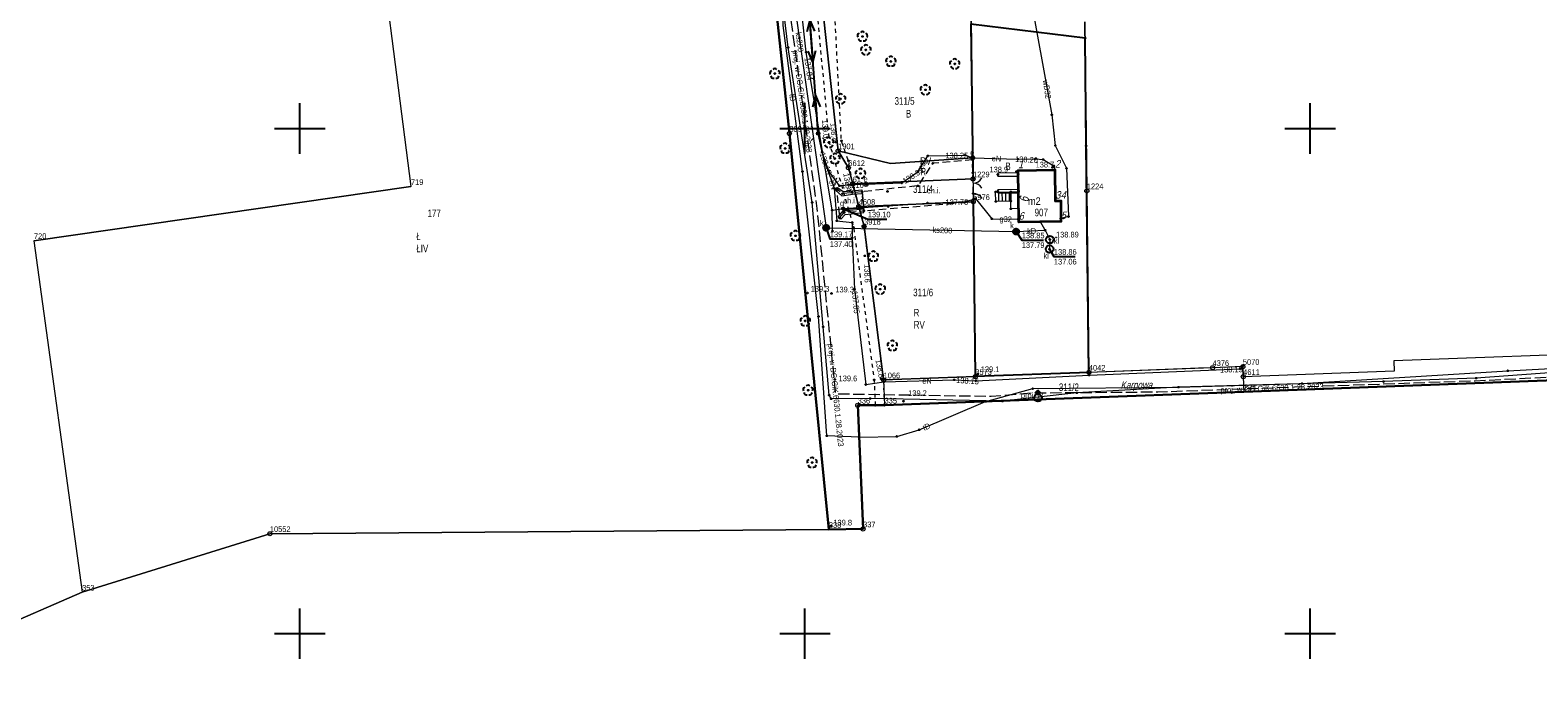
# Model space of a CAD drawing. Header units: metres. Extents: x 5548743 to 5556416, y 5707500 to 5714000.
# Tile 131 of 244: x 5553747 to 5554045, y 5710793 to 5710919. Entities that reach past the tile are written whole.
import ezdxf
from ezdxf.enums import TextEntityAlignment as Align

# ---------------------------------------------------------------- set-up
doc = ezdxf.new("R2010")
doc.units = ezdxf.units.M
for name, pattern in [('0.75_0.75', [1.5, 0.75, -0.75]), ('1.5_0.75', [2.25, 1.5, -0.75]), ('2.25_0.75', [3, 2.25, -0.75]), ('219-1000', [0]), ('otob_1000', [0]), ('otof_1000', [0]), ('suep_nn_1000', [0])]:
    doc.linetypes.add(name, pattern=pattern)
doc.layers.get('0').update_dxf_attribs({"color": 2, "lineweight": 5})
doc.styles.get("Standard").update_dxf_attribs({"font": 'Working1250', "width": 0.75})
doc.linetypes.add('902-1000', pattern='A,5,0,[1,ksztalty.shx,S=1,R=0,X=0,Y=0],5', length=10)
doc.linetypes.add('otdn_1000', pattern='A,7,0,[21,ksztalty.shx,S=0.7,R=0,X=0,Y=0]', length=7)

# ---------------------------------------------------------------- blocks, each defined once
blk = doc.blocks.new('PUNKTBUD')
at = {"color": 0}
blk.add_circle((0, 0), 0.09, dxfattribs=at)
blk = doc.blocks.new('203')
at = {"linetype": 'Continuous', "lineweight": 0}
h = blk.add_hatch(color=0, dxfattribs=at)
edge = h.paths.add_edge_path()
edge.add_arc((0, 0), 0.09, 0, 360)
blk = doc.blocks.new('202')
at = {"color": 0, "linetype": 'Continuous', "lineweight": 0}
blk.add_circle((0, 0), 0.4, dxfattribs=at)
blk = doc.blocks.new('US22')
at = {"color": 0, "linetype": 'Continuous', "lineweight": 0}
blk.add_circle((0, 0), 0.4, dxfattribs=at)
blk = doc.blocks.new('PW01')
at = {"linetype": 'Continuous', "lineweight": 13}
h = blk.add_hatch(color=0, dxfattribs=at)
edge = h.paths.add_edge_path()
edge.add_arc((0, 0), 0.18, 0, 360)
blk = doc.blocks.new('SUKM')
at = {"color": 0, "linetype": 'Continuous'}
blk.add_circle((0, 0), 0.75, dxfattribs=at)
blk = doc.blocks.new('SUEP1')
at = {"color": 0, "linetype": 'Continuous'}
for p, q in [((0, 0), (7.5, 0)), ((7.5, 0), (5.25, 0.75)), ((7.5, 0), (5.25, -0.75)), ((7.5, 0), (22.5, 0)), ((22.5, 0), (20.25, 0.75)), ((22.5, 0), (20.25, -0.75))]:
    blk.add_line(p, q, dxfattribs=at)
blk = doc.blocks.new('OP021')
at = {"linetype": 'Continuous', "lineweight": 13}
h = blk.add_hatch(color=0, dxfattribs=at)
edge = h.paths.add_edge_path()
edge.add_arc((0, 0), 0.1, 0, 360)
at = {"color": 0, "linetype": 'Continuous', "lineweight": -3}
for centre, start, end in [((-0.476, 0.154), 110.388, 213.756), ((0, 0.5), 38.316, 141.684), ((0.476, 0.154), 326.244, 69.612), ((-0.294, -0.404), 182.272, 285.64), ((0.294, -0.404), 254.36, 357.728), ((0.294, -0.404), 254.36, 357.728)]:
    blk.add_arc(centre, 0.5, start, end, dxfattribs=at)
blk = doc.blocks.new('OK02')
at = {"color": 0, "linetype": 'Continuous', "lineweight": 0}
for centre, start, end in [((-2, 0), 0, 60), ((2, 0), 120, 180)]:
    blk.add_arc(centre, 2, start, end, dxfattribs=at)
blk = doc.blocks.new('OK04')
at = {"color": 0, "linetype": 'Continuous', "lineweight": 0}
blk.add_arc((2, 0), 2, 120, 180, dxfattribs=at)
blk = doc.blocks.new('SM01')
at = {"color": 0, "linetype": 'Continuous', "lineweight": 13}
for p, q in [((-0.848, 0.848), (-1.414, 1.414)), ((0.849, 0.848), (1.414, 1.414)), ((-0.848, -0.849), (-1.414, -1.414)), ((0.849, -0.849), (1.414, -1.414))]:
    blk.add_line(p, q, dxfattribs=at)
blk.add_circle((0, 0), 0.35, dxfattribs=at)
blk = doc.blocks.new('US15')
at = {"color": 0, "linetype": 'Continuous', "lineweight": 13}
blk.add_circle((0, 0), 0.35, dxfattribs=at)
blk = doc.blocks.new('US25')
at = {"linetype": 'Continuous', "lineweight": 13}
h = blk.add_hatch(color=0, dxfattribs=at)
edge = h.paths.add_edge_path()
edge.add_arc((0, 0), 0.4, 0, 360)
blk = doc.blocks.new('PIKIETAW1891')
at = {"color": 0}
blk.add_circle((0, 0), 0.09, dxfattribs=at)
blk = doc.blocks.new('SUWH')
at = {"color": 0, "linetype": 'Continuous'}
for p in [(-0.531, 0.969), (0, 0.75), (0.531, 0.969)]:
    blk.add_line(p, (0, 1.5), dxfattribs=at)
blk.add_circle((0, 0), 0.75, dxfattribs=at)
blk = doc.blocks.new('RAMKA1000K')
at = {"color": 0}
for p, q in [((200, 395), (200, 405)), ((300, 395), (300, 405)), ((400, 395), (400, 405)), ((195, 400), (205, 400)), ((295, 400), (305, 400)), ((395, 400), (405, 400)), ((200, 295), (200, 305)), ((300, 295), (300, 305)), ((400, 295), (400, 305)), ((195, 300), (205, 300)), ((295, 300), (305, 300)), ((395, 300), (405, 300))]:
    blk.add_line(p, q, dxfattribs=at)

msp = doc.modelspace()

# ---------------------------------------------------------------- linework, layer by layer
at = {"layer": '216-obręb ewidencyjny', "color": 7, "linetype": 'CONTINUOUS', "lineweight": 25, "flags": 128}
for points in [[(5554071.31, 5710851.03), (5553986.88, 5710847.87), (5553915.76, 5710845.22), (5553910.44, 5710845.2), (5553911.5, 5710820.71), (5553904.73, 5710820.6), (5553896.92, 5710899.02), (5553892.31, 5710942.26), (5553903.3, 5710954.05), (5553906.26, 5710957.97), (5553912.79, 5710967.66), (5553894.7, 5710988.34), (5553891.72, 5710994.27), (5553882.09, 5711004.3), (5553743.73, 5711038.3), (5553612.37, 5711075.32), (5553601.68, 5711074.75), (5553558.31, 5711100.51), (5553551.94, 5711103.67), (5553470.54, 5711120.23)], [(5553470.54, 5711120.23), (5553551.94, 5711103.67), (5553558.31, 5711100.51), (5553601.68, 5711074.75), (5553612.37, 5711075.32), (5553743.73, 5711038.3), (5553882.09, 5711004.3), (5553891.72, 5710994.27), (5553894.7, 5710988.34), (5553912.79, 5710967.66), (5553906.26, 5710957.97), (5553903.3, 5710954.05), (5553892.31, 5710942.26), (5553896.92, 5710899.02), (5553904.73, 5710820.6), (5553911.5, 5710820.71), (5553910.44, 5710845.2), (5553915.76, 5710845.22), (5553986.88, 5710847.87), (5554071.31, 5710851.03)]]:
    msp.add_lwpolyline(points, dxfattribs=at)
at = {"layer": '217-kontur klasyfikacyjny', "color": 3, "linetype": 'CONTINUOUS', "lineweight": 18, "flags": 128}
for points in [[(5553813.86, 5710951.83), (5553822, 5710888.51)], [(5553896.92, 5710899.02), (5553893.15, 5710934.35)], [(5553904.73, 5710820.6), (5553896.92, 5710899.02)], [(5553916.92, 5710893.06), (5553906.57, 5710895.58)], [(5553906.57, 5710895.58), (5553908.59, 5710892.24)], [(5553933.22, 5710894.23), (5553916.92, 5710893.06)], [(5553933.27, 5710890.02), (5553933.22, 5710894.23)], [(5553908.59, 5710892.24), (5553909.45, 5710889.03)], [(5553822, 5710888.51), (5553747.36, 5710877.8)], [(5553909.45, 5710889.03), (5553933.27, 5710890.02)], [(5553933.32, 5710885.51), (5553910.64, 5710884.58)], [(5553910.64, 5710884.58), (5553911.71, 5710880.62)], [(5553933.71, 5710850.89), (5553933.32, 5710885.51)], [(5553911.71, 5710880.62), (5553915.57, 5710850.22)], [(5553747.36, 5710877.8), (5553756.9, 5710808.17)], [(5553915.57, 5710850.22), (5553933.71, 5710850.89)], [(5553756.9, 5710808.17), (5553794.07, 5710819.78)], [(5553794.07, 5710819.78), (5553904.73, 5710820.6)]]:
    msp.add_lwpolyline(points, dxfattribs=at)
at = {"layer": '218-kontur użytku gruntowego', "color": 3, "linetype": 'CONTINUOUS', "lineweight": 18, "flags": 128}
for points in [[(5553813.86, 5710951.83), (5553822, 5710888.51)], [(5553896.92, 5710899.02), (5553893.15, 5710934.35)], [(5553893.15, 5710934.35), (5553896.92, 5710899.02)], [(5553903.75, 5710921.67), (5553906.57, 5710895.58)], [(5553906.57, 5710895.58), (5553903.75, 5710921.67)], [(5553933.22, 5710894.23), (5553932.92, 5710921.52)], [(5553932.92, 5710921.52), (5553933.22, 5710894.23)], [(5553955.8, 5710887.66), (5553955.43, 5710921.16)], [(5553904.73, 5710820.6), (5553896.92, 5710899.02)], [(5553896.92, 5710899.02), (5553904.73, 5710820.6)], [(5553906.57, 5710895.58), (5553916.92, 5710893.06)], [(5553916.92, 5710893.06), (5553906.57, 5710895.58)], [(5553906.57, 5710895.58), (5553908.59, 5710892.24)], [(5553908.59, 5710892.24), (5553906.57, 5710895.58)], [(5553916.92, 5710893.06), (5553933.22, 5710894.23)], [(5553933.22, 5710894.23), (5553916.92, 5710893.06)], [(5553933.27, 5710890.02), (5553933.22, 5710894.23)], [(5553933.22, 5710894.23), (5553933.27, 5710890.02)], [(5553908.59, 5710892.24), (5553909.45, 5710889.03)], [(5553909.45, 5710889.03), (5553908.59, 5710892.24)], [(5553822, 5710888.51), (5553747.36, 5710877.8)], [(5553909.45, 5710889.03), (5553933.27, 5710890.02)], [(5553933.27, 5710890.02), (5553909.45, 5710889.03)], [(5553909.45, 5710889.03), (5553910.64, 5710884.58)], [(5553910.64, 5710884.58), (5553909.45, 5710889.03)], [(5553956.2, 5710851.73), (5553955.8, 5710887.66)], [(5553910.64, 5710884.58), (5553933.32, 5710885.51)], [(5553933.32, 5710885.51), (5553910.64, 5710884.58)], [(5553910.64, 5710884.58), (5553911.71, 5710880.62)], [(5553911.71, 5710880.62), (5553910.64, 5710884.58)], [(5553933.32, 5710885.51), (5553933.71, 5710850.89)], [(5553933.71, 5710850.89), (5553933.32, 5710885.51)], [(5553911.71, 5710880.62), (5553915.57, 5710850.22)], [(5553915.57, 5710850.22), (5553911.71, 5710880.62)], [(5553747.36, 5710877.8), (5553756.9, 5710808.17)], [(5554063.34, 5710855.74), (5554016.57, 5710853.99)], [(5553933.71, 5710850.89), (5553956.2, 5710851.73)], [(5553956.2, 5710851.73), (5553933.71, 5710850.89)], [(5553976.29, 5710852.48), (5553956.2, 5710851.73)], [(5553977.91, 5710852.54), (5553976.29, 5710852.48)], [(5553980.69, 5710852.65), (5553977.91, 5710852.54)], [(5553986.69, 5710852.87), (5553980.69, 5710852.65)], [(5553986.76, 5710850.87), (5553986.69, 5710852.87)], [(5554016.64, 5710851.99), (5553986.76, 5710850.87)], [(5554016.57, 5710853.99), (5554016.64, 5710851.99)], [(5553915.57, 5710850.22), (5553933.71, 5710850.89)], [(5553933.71, 5710850.89), (5553915.57, 5710850.22)], [(5553986.88, 5710847.87), (5554071.31, 5710851.03)], [(5554071.31, 5710851.03), (5553986.88, 5710847.87)], [(5553915.76, 5710845.22), (5553986.88, 5710847.87)], [(5553986.88, 5710847.87), (5553915.76, 5710845.22)], [(5553910.44, 5710845.2), (5553915.76, 5710845.22)], [(5553915.76, 5710845.22), (5553910.44, 5710845.2)], [(5553911.5, 5710820.71), (5553910.44, 5710845.2)], [(5553910.44, 5710845.2), (5553911.5, 5710820.71)], [(5553756.9, 5710808.17), (5553794.07, 5710819.78)], [(5553794.07, 5710819.78), (5553756.9, 5710808.17)], [(5553794.07, 5710819.78), (5553904.73, 5710820.6)], [(5553904.73, 5710820.6), (5553794.07, 5710819.78)], [(5553904.73, 5710820.6), (5553911.5, 5710820.71)], [(5553911.5, 5710820.71), (5553904.73, 5710820.6)], [(5553756.9, 5710808.17), (5553721.1, 5710792.62)]]:
    msp.add_lwpolyline(points, dxfattribs=at)
at = {"layer": '219-działka ewidencyjna', "color": 7, "linetype": '219-1000', "lineweight": 18, "flags": 128}
for points in [[(5553813.86, 5710951.83), (5553822, 5710888.51)], [(5553892.31, 5710942.26), (5553896.92, 5710899.02)], [(5553903.75, 5710921.67), (5553906.57, 5710895.58)], [(5553932.92, 5710921.52), (5553933.27, 5710890.02)], [(5553955.43, 5710921.16), (5553955.8, 5710887.66)], [(5553896.92, 5710899.02), (5553904.73, 5710820.6)], [(5553906.57, 5710895.58), (5553908.59, 5710892.24)], [(5553908.59, 5710892.24), (5553909.45, 5710889.03)], [(5553747.36, 5710877.8), (5553822, 5710888.51)], [(5553933.27, 5710890.02), (5553909.45, 5710889.03)], [(5553909.45, 5710889.03), (5553910.64, 5710884.58)], [(5553955.8, 5710887.66), (5553956.2, 5710851.73)], [(5553933.32, 5710885.51), (5553910.64, 5710884.58)], [(5553910.64, 5710884.58), (5553911.71, 5710880.62)], [(5553933.32, 5710885.51), (5553933.71, 5710850.89)], [(5553911.71, 5710880.62), (5553915.57, 5710850.22)], [(5553747.36, 5710877.8), (5553756.9, 5710808.17)], [(5553956.2, 5710851.73), (5553933.71, 5710850.89)], [(5553980.69, 5710852.65), (5553956.2, 5710851.73)], [(5553986.69, 5710852.87), (5553980.69, 5710852.65)], [(5553986.69, 5710852.87), (5553986.76, 5710850.87)], [(5553933.71, 5710850.89), (5553915.57, 5710850.22)], [(5553915.57, 5710850.22), (5553915.76, 5710845.22)], [(5553986.76, 5710850.87), (5553986.88, 5710847.87)], [(5554071.31, 5710851.03), (5553986.88, 5710847.87)], [(5553986.88, 5710847.87), (5553915.76, 5710845.22)], [(5553915.76, 5710845.22), (5553910.44, 5710845.2)], [(5553910.44, 5710845.2), (5553911.5, 5710820.71)], [(5553794.07, 5710819.78), (5553756.9, 5710808.17)], [(5553904.73, 5710820.6), (5553794.07, 5710819.78)], [(5553904.73, 5710820.6), (5553911.5, 5710820.71)], [(5553721.1, 5710792.62), (5553756.9, 5710808.17)]]:
    msp.add_lwpolyline(points, dxfattribs=at)
at = {"layer": '312-budynek ewidencyjny', "color": 7, "linetype": 'CONTINUOUS', "lineweight": 35, "flags": 128}
for points in [[(5553942.19, 5710891.7), (5553949.49, 5710891.81)], [(5553942.31, 5710881.5), (5553942.19, 5710891.7)], [(5553949.49, 5710891.81), (5553949.56, 5710885.66)], [(5553949.56, 5710885.66), (5553950.62, 5710885.67)], [(5553950.62, 5710885.67), (5553950.66, 5710881.62)], [(5553950.66, 5710881.62), (5553942.31, 5710881.5)]]:
    msp.add_lwpolyline(points, dxfattribs=at)
at = {"layer": '352-schody', "color": 7, "linetype": 'CONTINUOUS', "lineweight": 18, "flags": 128}
msp.add_lwpolyline([(5553940.74, 5710887.48), (5553940.76, 5710885.63), (5553937.76, 5710885.59), (5553937.74, 5710887.44)], close=True, dxfattribs=at)
msp.add_lwpolyline([(5553940.74, 5710887.48), (5553940.76, 5710885.63), (5553937.76, 5710885.59), (5553937.74, 5710887.44)], close=True, dxfattribs=at)
for points in [[(5553938.29, 5710887.447), (5553938.315, 5710885.597)], [(5553938.99, 5710887.457), (5553939.015, 5710885.607)], [(5553939.69, 5710887.466), (5553939.715, 5710885.616)], [(5553940.39, 5710887.475), (5553940.415, 5710885.625)]]:
    msp.add_lwpolyline(points, dxfattribs=at)
at = {"layer": 'brama', "color": 7, "linetype": 'otob_1000', "lineweight": 18, "flags": 128}
msp.add_lwpolyline([(5553933.25, 5710891.26), (5553933.3, 5710887.15)], dxfattribs=at)
at = {"layer": 'chodnik', "color": 7, "linetype": '1.5_0.75', "lineweight": 18, "flags": 128}
for points in [[(5553911.3, 5710887.49), (5553911.63, 5710883.74), (5553933.32, 5710885.51), (5553933.27, 5710890.02), (5553933.16, 5710893.8), (5553925.28, 5710893.12), (5553922.36, 5710888.67)], [(5553911.3, 5710887.49), (5553909.34, 5710887.34), (5553907.41, 5710887.11), (5553906.24, 5710888.08), (5553906.84, 5710882.3), (5553907.75, 5710883.36), (5553911.63, 5710883.74)]]:
    msp.add_lwpolyline(points, close=True, dxfattribs=at)
at = {"layer": 'furtka', "color": 7, "linetype": 'otof_1000', "lineweight": 18, "flags": 128}
msp.add_lwpolyline([(5553933.3, 5710887.15), (5553933.32, 5710885.51)], dxfattribs=at)
at = {"layer": 'inny obiekt trwale związany z budynkiem (powierzchnia)', "color": 7, "linetype": 'CONTINUOUS', "lineweight": 18, "flags": 128}
msp.add_lwpolyline([(5553942.24, 5710887.5), (5553942.28, 5710884.15), (5553940.78, 5710884.12), (5553940.76, 5710885.63), (5553940.74, 5710887.48)], close=True, dxfattribs=at)
at = {"layer": 'obudowa ochronna przewodu', "color": 7, "linetype": 'CONTINUOUS', "lineweight": 25, "flags": 128}
msp.add_lwpolyline([(5553907.33, 5710884.13), (5553907.64, 5710884.13), (5553911.51, 5710884.36)], dxfattribs=at)
at = {"layer": 'ogrodzenie trwałe', "color": 7, "linetype": '902-1000', "lineweight": 25, "flags": 128}
for points in [[(5553956.2, 5710851.73), (5553955.68, 5710896.57), (5553955.48, 5710917.91), (5553932.82, 5710920.65), (5553933.25, 5710891.26)], [(5553933.32, 5710885.51), (5553933.71, 5710850.89)], [(5553956.2, 5710851.73), (5553933.71, 5710850.89)]]:
    msp.add_lwpolyline(points, dxfattribs=at)
at = {"layer": 'przewód elektroenergetyczny niskiego napięcia', "color": 1, "linetype": 'suep_nn_1000', "lineweight": 18, "flags": 128}
for points in [[(5553899.9, 5710935.61), (5553902.62, 5710899.04)], [(5553902.62, 5710899.04), (5553899.9, 5710935.61)]]:
    msp.add_lwpolyline(points, dxfattribs=at)
at = {"layer": 'przewód elektroenergetyczny podziemny', "color": 1, "linetype": 'CONTINUOUS', "lineweight": 18, "flags": 128}
for points in [[(5553902.62, 5710899.04), (5553903.38, 5710895.33), (5553903.85, 5710893.53), (5553905.8, 5710888.17), (5553906.28, 5710881.75), (5553909.32, 5710881.41), (5553909.31, 5710878.35), (5553909.81, 5710868.19), (5553912.04, 5710849.31), (5553915.59, 5710849.83), (5553929.56, 5710850.24), (5553933.84, 5710850.03), (5553956.26, 5710851.18), (5553986.14, 5710852.41), (5553986.76, 5710853.07)], [(5553912.09, 5710888.96), (5553906.84, 5710888.69), (5553904.64, 5710891.72), (5553903.38, 5710895.33), (5553902.62, 5710899.04)], [(5553912.09, 5710888.96), (5553919.16, 5710889.24), (5553922.35, 5710891.42), (5553924.32, 5710894.58), (5553931.7, 5710894.75), (5553933.21, 5710894.21)], [(5553933.21, 5710894.21), (5553942.15, 5710893.95), (5553945.65, 5710894), (5553947.16, 5710893.87), (5553949.28, 5710892.6), (5553949.49, 5710891.81)]]:
    msp.add_lwpolyline(points, dxfattribs=at)
at = {"layer": 'przewód gazowy', "color": 40, "linetype": 'CONTINUOUS', "lineweight": 18, "flags": 128}
for points in [[(5553905.47, 5710879.67), (5553905.41, 5710883.84), (5553900.24, 5710915.15), (5553898.37, 5710931.99), (5553898.54, 5710933.44), (5553898.58, 5710933.76), (5553898.85, 5710936.31), (5553899.25, 5710939.54), (5553900.92, 5710944.25), (5553902.66, 5710946.84), (5553904.47, 5710948.53), (5553904.61, 5710948.75), (5553906.5, 5710950.42), (5553929.35, 5710953.35), (5553929.96, 5710953.36), (5553947.31, 5710954.94), (5553949.78, 5710955.07), (5553950.21, 5710955.12), (5553963.74, 5710955.86)], [(5553905.41, 5710883.84), (5553907.33, 5710884.13), (5553907.64, 5710884.13), (5553911.51, 5710884.36), (5553924.26, 5710885.26), (5553931.9, 5710885.54), (5553933.76, 5710886.14), (5553936.96, 5710882.14), (5553942.23, 5710882.05)]]:
    msp.add_lwpolyline(points, dxfattribs=at)
at = {"layer": 'przewód kanalizacyjny', "color": 34, "linetype": 'CONTINUOUS', "lineweight": 18, "flags": 128}
for points in [[(5553912.58, 5710961.75), (5553902.06, 5710951.1), (5553896.8, 5710932.56), (5553904.19, 5710880.36)], [(5553947.56, 5710879.86), (5553946.62, 5710881.56)], [(5553904.19, 5710880.36), (5553941.79, 5710879.61)], [(5553941.79, 5710879.61), (5553947.56, 5710879.86)], [(5553947.56, 5710879.86), (5553948.45, 5710878.03), (5553948.43, 5710876.15)]]:
    msp.add_lwpolyline(points, dxfattribs=at)
at = {"layer": 'przewód telekomunikacyjny podziemny', "color": 30, "linetype": 'CONTINUOUS', "lineweight": 18, "flags": 128}
for points in [[(5554060.89, 5710852.6), (5554032.86, 5710850.58), (5554014.52, 5710849.9), (5553973.93, 5710848.79), (5553953.82, 5710847.68), (5553939.13, 5710846.03), (5553912.9, 5710846.54), (5553905.2, 5710846.51), (5553904.76, 5710847.23), (5553903.63, 5710860.73), (5553901.42, 5710885.39), (5553896.68, 5710916.05), (5553894.9, 5710930.81), (5553895.37, 5710941.13), (5553894.92, 5710943.8), (5553894.9, 5710945.03)], [(5553910.72, 5710838.9), (5553904.32, 5710839.18), (5553902.68, 5710862.77), (5553899.48, 5710891.48), (5553895.69, 5710920.4), (5553895.7, 5710934.96), (5553895.28, 5710945.44)], [(5553935.78, 5710845.97), (5553945.08, 5710848.5), (5553973.93, 5710848.79), (5553998.39, 5710849.52), (5554039.15, 5710852.06), (5554063.33, 5710853.35), (5554090.84, 5710856.33)], [(5553910.72, 5710838.9), (5553918.17, 5710839.04), (5553922.63, 5710840.37), (5553935.72, 5710845.96)]]:
    msp.add_lwpolyline(points, dxfattribs=at)
at = {"layer": 'przewód wodociągowy', "color": 5, "linetype": 'CONTINUOUS', "lineweight": 18, "flags": 128}
msp.add_lwpolyline([(5553939.22, 5710944.46), (5553943.6, 5710944.61), (5553944.31, 5710927.78), (5553948.87, 5710902.72), (5553949.56, 5710896.65), (5553951.76, 5710892.13), (5553952.16, 5710882.56), (5553950.65, 5710882.21)], dxfattribs=at)
at = {"layer": 'przewód wodociągowy - ob. projektowany', "color": 5, "linetype": '2.25_0.75', "lineweight": 18, "flags": 128}
msp.add_lwpolyline([(5554107.28, 5710876.03), (5554107.97, 5710853.36), (5554090.67, 5710852.84), (5554032.69, 5710850.01), (5553996.93, 5710848.77), (5553969.84, 5710847.8), (5553945.14, 5710847.61), (5553936.88, 5710846.93), (5553906.1, 5710847.43), (5553902.43, 5710884.2), (5553897.07, 5710922.84), (5553898.51, 5710943.8), (5553907.97, 5710949.14), (5553949.74, 5710954.35), (5553984.36, 5710956.01), (5554024.25, 5710957.13), (5554023.46, 5710957.1), (5554075.15, 5710958.83), (5554112.84, 5710949.5), (5554123.24, 5710948.39), (5554138.4, 5710948.56), (5554149.51, 5710949.51), (5554153.89, 5710948.49)], dxfattribs=at)
at = {"layer": 'rzedna-Atr2', "color": 7, "flags": 128}
for points in [[(5553907.64, 5710884.13), (5553912.44, 5710882.07), (5553916.228, 5710882.07)], [(5553904.19, 5710880.36), (5553904.92, 5710878.14), (5553909.242, 5710878.14)], [(5553941.79, 5710879.61), (5553942.92, 5710877.92), (5553947.203, 5710877.92)], [(5553948.43, 5710876.15), (5553949.28, 5710874.65), (5553953.515, 5710874.65)]]:
    msp.add_lwpolyline(points, dxfattribs=at)
at = {"layer": 'rów melioracyjny (poligon)', "color": 7, "linetype": '0.75_0.75', "lineweight": 18, "flags": 128}
msp.add_lwpolyline([(5553913.91, 5710845.21), (5553915.76, 5710845.22), (5553915.57, 5710850.22), (5553911.71, 5710880.62), (5553910.64, 5710884.58), (5553909.45, 5710889.03), (5553908.59, 5710893.59), (5553907.21, 5710897.57), (5553905.95, 5710921.93), (5553902.33, 5710923.51), (5553904.79, 5710897.31), (5553909.62, 5710880.44), (5553913.68, 5710850.23)], close=True, dxfattribs=at)
at = {"layer": 'studnia kanalizacyjna', "color": 34, "linetype": 'CONTINUOUS', "lineweight": 18, "flags": 128}
for points in [[(5553903.73, 5710880.15), (5553903.7, 5710880.25), (5553903.69, 5710880.35), (5553903.7, 5710880.45), (5553903.72, 5710880.55), (5553903.78, 5710880.64), (5553903.85, 5710880.72), (5553903.93, 5710880.78), (5553904.03, 5710880.83), (5553904.13, 5710880.86), (5553904.23, 5710880.86), (5553904.33, 5710880.84), (5553904.43, 5710880.79), (5553904.51, 5710880.73), (5553904.58, 5710880.66), (5553904.64, 5710880.57), (5553904.68, 5710880.47), (5553904.69, 5710880.37), (5553904.68, 5710880.27), (5553904.65, 5710880.17), (5553904.59, 5710880.08), (5553904.53, 5710879.99), (5553904.45, 5710879.93), (5553904.35, 5710879.88), (5553904.25, 5710879.86), (5553904.15, 5710879.86), (5553904.05, 5710879.87), (5553903.95, 5710879.92), (5553903.87, 5710879.98), (5553903.8, 5710880.06)], [(5553942.29, 5710879.62), (5553942.28, 5710879.52), (5553942.25, 5710879.42), (5553942.2, 5710879.33), (5553942.13, 5710879.24), (5553942.05, 5710879.18), (5553941.95, 5710879.13), (5553941.85, 5710879.11), (5553941.75, 5710879.11), (5553941.65, 5710879.12), (5553941.55, 5710879.17), (5553941.47, 5710879.23), (5553941.4, 5710879.31), (5553941.33, 5710879.4), (5553941.3, 5710879.5), (5553941.29, 5710879.59), (5553941.3, 5710879.7), (5553941.33, 5710879.8), (5553941.38, 5710879.89), (5553941.45, 5710879.97), (5553941.53, 5710880.03), (5553941.63, 5710880.08), (5553941.73, 5710880.11), (5553941.83, 5710880.11), (5553941.93, 5710880.09), (5553942.03, 5710880.04), (5553942.11, 5710879.98), (5553942.18, 5710879.91), (5553942.25, 5710879.82), (5553942.28, 5710879.72)]]:
    msp.add_lwpolyline(points, close=True, dxfattribs=at)
at = {"layer": 'ściana oporowa (linia)', "color": 0, "lineweight": 18}
for p, q in [((5553938.147, 5710891.26), (5553942.197, 5710891.3)), ((5553938.147, 5710891.26), (5553938.15, 5710890.91)), ((5553942.197, 5710891.3), (5553942.2, 5710890.95)), ((5553906.463, 5710888.35), (5553906.24, 5710888.08)), ((5553906.463, 5710888.35), (5553907.527, 5710887.508)), ((5553907.527, 5710887.508), (5553909.306, 5710887.688)), ((5553909.306, 5710887.688), (5553911.273, 5710887.839)), ((5553911.273, 5710887.839), (5553911.3, 5710887.49)), ((5553938.187, 5710887.96), (5553942.237, 5710888)), ((5553938.187, 5710887.96), (5553938.19, 5710887.61)), ((5553942.237, 5710888), (5553942.24, 5710887.65)), ((5553906.574, 5710882.528), (5553907.563, 5710883.72)), ((5553906.574, 5710882.528), (5553906.84, 5710882.3)), ((5553907.563, 5710883.72), (5553911.596, 5710884.088)), ((5553911.596, 5710884.088), (5553911.63, 5710883.74))]:
    msp.add_line(p, q, dxfattribs=at)
at = {"layer": 'ściana oporowa (linia)', "color": 0, "linetype": 'otdn_1000', "lineweight": 18}
for p, q in [((5553938.154, 5710890.56), (5553938.15, 5710890.91)), ((5553938.154, 5710890.56), (5553942.203, 5710890.6)), ((5553942.203, 5710890.6), (5553942.2, 5710890.95)), ((5553906.017, 5710887.81), (5553906.24, 5710888.08)), ((5553906.017, 5710887.81), (5553907.293, 5710886.712)), ((5553911.327, 5710887.141), (5553911.3, 5710887.49)), ((5553938.194, 5710887.26), (5553938.19, 5710887.61)), ((5553942.243, 5710887.3), (5553942.24, 5710887.65)), ((5553907.293, 5710886.712), (5553909.374, 5710886.992)), ((5553909.374, 5710886.992), (5553911.327, 5710887.141)), ((5553938.194, 5710887.26), (5553942.243, 5710887.3)), ((5553907.106, 5710882.072), (5553906.84, 5710882.3)), ((5553907.106, 5710882.072), (5553907.937, 5710883)), ((5553907.937, 5710883), (5553911.664, 5710883.392)), ((5553911.664, 5710883.392), (5553911.63, 5710883.74))]:
    msp.add_line(p, q, dxfattribs=at)

# ---------------------------------------------------------------- block references
at = {"layer": '202-punkt graniczny', "color": 7, "linetype": 'CONTINUOUS', "lineweight": 18}
for p in [(5553896.92, 5710899.02), (5553906.57, 5710895.58), (5553908.59, 5710892.24), (5553909.45, 5710889.03), (5553933.27, 5710890.02), (5553955.8, 5710887.66), (5553910.64, 5710884.58), (5553933.32, 5710885.51), (5553911.71, 5710880.62), (5553956.2, 5710851.73), (5553980.69, 5710852.65), (5553986.69, 5710852.87), (5553915.57, 5710850.22), (5553933.71, 5710850.89), (5553986.76, 5710850.87), (5553910.44, 5710845.2), (5553794.07, 5710819.78), (5553911.5, 5710820.71)]:
    msp.add_blockref('202', p, dxfattribs=at)
at = {"layer": '203-punkt graniczny', "color": 7, "linetype": 'CONTINUOUS', "lineweight": 18}
for p in [(5553822, 5710888.51), (5553747.36, 5710877.8), (5553986.88, 5710847.87), (5553915.76, 5710845.22), (5553904.73, 5710820.6), (5553756.9, 5710808.17)]:
    msp.add_blockref('203', p, dxfattribs=at)
at = {"layer": 'brama', "color": 7, "linetype": 'CONTINUOUS', "lineweight": 18, "rotation": 270.697}
msp.add_blockref('OK02', (5553933.275, 5710889.205), dxfattribs=at)
at = {"layer": 'drzewo liściaste', "color": 94, "linetype": 'CONTINUOUS', "lineweight": 18}
for p in [(5553911.38, 5710918.24), (5553912.06, 5710915.58), (5553894.04, 5710910.88), (5553917, 5710913.3), (5553929.65, 5710912.81), (5553923.84, 5710907.67), (5553907.06, 5710905.88), (5553896.06, 5710896.08), (5553904.7, 5710897.23), (5553905.93, 5710894.05), (5553910.98, 5710891.1), (5553898.11, 5710878.77), (5553913.54, 5710874.7), (5553914.89, 5710868.2), (5553900.06, 5710861.9), (5553917.31, 5710857.02), (5553900.6, 5710848.18), (5553901.4, 5710833.86)]:
    msp.add_blockref('OP021', p, dxfattribs=at)
at = {"layer": 'furtka', "color": 7, "linetype": 'CONTINUOUS', "lineweight": 18, "rotation": 270.699}
msp.add_blockref('OK04', (5553933.3, 5710887.15), dxfattribs=at)
at = {"layer": 'hydrant - ob. projektowany', "color": 5, "linetype": 'CONTINUOUS', "lineweight": 18}
msp.add_blockref('SUWH', (5553946.12, 5710846.69), dxfattribs=at)
at = {"layer": 'latarnia', "color": 7, "linetype": 'CONTINUOUS', "lineweight": 18}
msp.add_blockref('SM01', (5553902.62, 5710899.04), dxfattribs=at)
at = {"layer": 'osadnik  szambo', "color": 34, "linetype": 'CONTINUOUS', "lineweight": 18}
for p in [(5553948.45, 5710878.03), (5553948.43, 5710876.15)]:
    msp.add_blockref('SUKM', p, dxfattribs=at)
at = {"layer": 'pikieta naturalna', "color": 7, "linetype": 'CONTINUOUS', "lineweight": 13}
for p in [(5553904.38, 5710898.24), (5553906.12, 5710897.33), (5553941.84, 5710891.5), (5553948.99, 5710892.31), (5553908.81, 5710887.68), (5553911.86, 5710874.81), (5553900.5, 5710867.44), (5553905.25, 5710867.36), (5553905.89, 5710850.33), (5553915.05, 5710850.47), (5553934.23, 5710851.36), (5553919.53, 5710846), (5553905.18, 5710821.34)]:
    msp.add_blockref('PW01', p, dxfattribs=at)
at = {"layer": 'przewód elektroenergetyczny niskiego napięcia', "color": 1, "linetype": 'CONTINUOUS', "lineweight": 18}
for p, rotation in [((5553899.9, 5710935.61), 274.254), ((5553902.62, 5710899.04), 94.254)]:
    msp.add_blockref('SUEP1', p, dxfattribs=dict(at, rotation=rotation))
at = {"layer": 'Punkt budynku', "color": 5, "linetype": 'CONTINUOUS', "lineweight": 13}
for p in [(5553942.19, 5710891.7), (5553949.49, 5710891.81), (5553937.74, 5710887.44), (5553940.74, 5710887.48), (5553942.24, 5710887.5), (5553937.76, 5710885.59), (5553940.76, 5710885.63), (5553949.56, 5710885.66), (5553950.62, 5710885.67), (5553940.78, 5710884.12), (5553942.28, 5710884.15), (5553942.31, 5710881.5), (5553950.66, 5710881.62)]:
    msp.add_blockref('PUNKTBUD', p, dxfattribs=at)
at = {"layer": 'Punkt roboczy BDOT GESUT K1', "color": 6, "linetype": 'CONTINUOUS', "lineweight": 18}
for p in [(5553911.38, 5710918.24), (5553955.48, 5710917.91), (5553896.68, 5710916.05), (5553900.24, 5710915.15), (5553900.24, 5710915.15), (5553912.06, 5710915.58), (5553917, 5710913.3), (5553929.65, 5710912.81), (5553894.04, 5710910.88), (5553907.06, 5710905.88), (5553923.84, 5710907.67), (5553948.87, 5710902.72), (5553902.62, 5710899.04), (5553902.62, 5710899.04), (5553902.62, 5710899.04), (5553902.62, 5710899.04), (5553902.62, 5710899.04), (5553904.38, 5710898.24), (5553904.7, 5710897.23), (5553904.79, 5710897.31), (5553906.12, 5710897.33), (5553907.21, 5710897.57), (5553949.56, 5710896.65), (5553955.68, 5710896.57), (5553896.06, 5710896.08), (5553903.38, 5710895.33), (5553903.38, 5710895.33), (5553903.38, 5710895.33), (5553903.85, 5710893.53), (5553903.85, 5710893.53), (5553905.93, 5710894.05), (5553908.59, 5710893.59), (5553924.32, 5710894.58), (5553931.7, 5710894.75), (5553931.7, 5710894.75), (5553933.16, 5710893.8), (5553933.21, 5710894.21), (5553933.21, 5710894.21), (5553933.21, 5710894.21), (5553942.15, 5710893.95), (5553945.65, 5710894), (5553945.65, 5710894), (5553947.16, 5710893.87), (5553899.48, 5710891.48), (5553904.64, 5710891.72), (5553910.98, 5710891.1), (5553922.35, 5710891.42), (5553925.28, 5710893.12), (5553933.25, 5710891.26), (5553933.25, 5710891.26), (5553938.15, 5710890.91), (5553941.84, 5710891.5), (5553942.2, 5710890.95), (5553948.99, 5710892.31), (5553949.28, 5710892.6), (5553949.49, 5710891.81), (5553951.76, 5710892.13), (5553905.8, 5710888.17), (5553906.24, 5710888.08), (5553906.24, 5710888.08), (5553906.84, 5710888.69), (5553906.84, 5710888.69), (5553908.81, 5710887.68), (5553909.45, 5710889.03), (5553911.3, 5710887.49), (5553911.3, 5710887.49), (5553911.3, 5710887.49), (5553912.09, 5710888.96), (5553912.09, 5710888.96), (5553912.09, 5710888.96), (5553916.34, 5710887.57), (5553919.16, 5710889.24), (5553919.16, 5710889.24), (5553922.36, 5710888.67), (5553933.27, 5710890.02), (5553938.19, 5710887.61), (5553942.24, 5710887.65), (5553901.42, 5710885.39), (5553907.41, 5710887.11), (5553907.41, 5710887.11), (5553909.34, 5710887.34), (5553909.34, 5710887.34), (5553910.64, 5710884.58), (5553916.5, 5710884.56), (5553924.26, 5710885.26), (5553931.9, 5710885.54), (5553931.9, 5710885.54), (5553933.3, 5710887.15), (5553933.3, 5710887.15), (5553933.32, 5710885.51), (5553933.32, 5710885.51), (5553933.32, 5710885.51), (5553933.76, 5710886.14), (5553905.41, 5710883.84), (5553905.41, 5710883.84), (5553906.28, 5710881.75), (5553906.84, 5710882.3), (5553906.84, 5710882.3), (5553907.33, 5710884.13), (5553907.33, 5710884.13), (5553907.64, 5710884.13), (5553907.64, 5710884.13), (5553907.64, 5710884.13), (5553907.75, 5710883.36), (5553907.75, 5710883.36), (5553909.32, 5710881.41), (5553911.51, 5710884.36), (5553911.51, 5710884.36), (5553911.63, 5710883.74), (5553911.63, 5710883.74), (5553911.63, 5710883.74), (5553936.96, 5710882.14), (5553942.23, 5710882.05), (5553946.62, 5710881.56), (5553950.65, 5710882.21), (5553952.16, 5710882.56), (5553898.11, 5710878.77), (5553903.69, 5710880.35), (5553903.7, 5710880.45), (5553903.7, 5710880.25), (5553903.72, 5710880.55), (5553903.73, 5710880.15), (5553903.78, 5710880.64), (5553903.8, 5710880.06), (5553903.85, 5710880.72), (5553903.87, 5710879.98), (5553903.93, 5710880.78), (5553903.95, 5710879.92), (5553904.03, 5710880.83), (5553904.05, 5710879.87), (5553904.13, 5710880.86), (5553904.15, 5710879.86), (5553904.19, 5710880.36), (5553904.19, 5710880.36), (5553904.19, 5710880.36), (5553904.23, 5710880.86), (5553904.25, 5710879.86), (5553904.33, 5710880.84), (5553904.35, 5710879.88), (5553904.43, 5710880.79), (5553904.45, 5710879.93), (5553904.51, 5710880.73), (5553904.53, 5710879.99), (5553904.58, 5710880.66), (5553904.59, 5710880.08), (5553904.64, 5710880.57), (5553904.65, 5710880.17), (5553904.68, 5710880.47), (5553904.68, 5710880.27), (5553904.69, 5710880.37), (5553905.47, 5710879.67), (5553909.62, 5710880.44), (5553911.71, 5710880.62), (5553941.29, 5710879.59), (5553941.3, 5710879.7), (5553941.3, 5710879.5), (5553941.33, 5710879.8), (5553941.33, 5710879.4), (5553941.38, 5710879.89), (5553941.4, 5710879.31), (5553941.45, 5710879.97), (5553941.47, 5710879.23), (5553941.53, 5710880.03), (5553941.55, 5710879.17), (5553941.63, 5710880.08), (5553941.65, 5710879.12), (5553941.73, 5710880.11), (5553941.75, 5710879.11), (5553941.79, 5710879.61), (5553941.79, 5710879.61), (5553941.79, 5710879.61), (5553941.83, 5710880.11), (5553941.85, 5710879.11), (5553941.93, 5710880.09), (5553941.95, 5710879.13), (5553942.03, 5710880.04), (5553942.05, 5710879.18), (5553942.11, 5710879.98), (5553942.13, 5710879.24), (5553942.18, 5710879.91), (5553942.2, 5710879.33), (5553942.25, 5710879.82), (5553942.25, 5710879.42), (5553942.28, 5710879.72), (5553942.28, 5710879.52), (5553942.29, 5710879.62), (5553947.56, 5710879.86), (5553947.56, 5710879.86), (5553947.56, 5710879.86), (5553909.31, 5710878.35), (5553948.43, 5710876.15), (5553948.43, 5710876.15), (5553948.45, 5710878.03), (5553948.45, 5710878.03), (5553911.86, 5710874.81), (5553913.54, 5710874.7), (5553900.5, 5710867.44), (5553905.25, 5710867.36), (5553909.81, 5710868.19), (5553909.81, 5710868.19), (5553914.89, 5710868.2), (5553900.06, 5710861.9), (5553902.68, 5710862.77), (5553903.63, 5710860.73), (5553917.31, 5710857.02), (5553956.2, 5710851.73), (5553956.2, 5710851.73), (5553986.14, 5710852.41), (5553986.14, 5710852.41), (5553986.76, 5710853.07), (5554039.15, 5710852.06), (5553905.89, 5710850.33), (5553912.04, 5710849.31), (5553913.68, 5710850.23), (5553915.05, 5710850.47), (5553915.57, 5710850.22), (5553915.59, 5710849.83), (5553929.56, 5710850.24), (5553929.56, 5710850.24), (5553933.71, 5710850.89), (5553933.71, 5710850.89), (5553933.84, 5710850.03), (5553934.23, 5710851.36), (5553956.26, 5710851.18), (5553973.93, 5710848.79), (5553973.93, 5710848.79), (5553998.39, 5710849.52), (5554014.52, 5710849.9), (5554032.86, 5710850.58), (5553900.6, 5710848.18), (5553904.76, 5710847.23), (5553905.2, 5710846.51), (5553912.9, 5710846.54), (5553919.53, 5710846), (5553935.72, 5710845.96), (5553935.78, 5710845.97), (5553939.13, 5710846.03), (5553945.08, 5710848.5), (5553953.82, 5710847.68), (5553913.91, 5710845.21), (5553915.76, 5710845.22), (5553922.63, 5710840.37), (5553904.32, 5710839.18), (5553910.72, 5710838.9), (5553910.72, 5710838.9), (5553918.17, 5710839.04), (5553901.4, 5710833.86), (5553905.18, 5710821.34)]:
    msp.add_blockref('PIKIETAW1891', p, dxfattribs=at)
at = {"layer": 'rzedna', "color": 40, "linetype": 'CONTINUOUS', "lineweight": 18}
for p in [(5553900.24, 5710915.15), (5553931.9, 5710885.54), (5553907.64, 5710884.13)]:
    msp.add_blockref('PW01', p, dxfattribs=at)
at = {"layer": 'rzedna', "color": 1, "linetype": 'CONTINUOUS', "lineweight": 18}
for p in [(5553903.38, 5710895.33), (5553903.85, 5710893.53), (5553931.7, 5710894.75), (5553945.65, 5710894), (5553906.84, 5710888.69), (5553919.16, 5710889.24), (5553909.81, 5710868.19), (5553986.14, 5710852.41), (5553929.56, 5710850.24)]:
    msp.add_blockref('PW01', p, dxfattribs=at)
at = {"layer": 'rzedna', "color": 34, "linetype": 'CONTINUOUS', "lineweight": 18}
for p in [(5553904.19, 5710880.36), (5553941.79, 5710879.61), (5553949.7, 5710878.44), (5553948.43, 5710876.15)]:
    msp.add_blockref('PW01', p, dxfattribs=at)
at = {"layer": 'słup przewodów napowietrznych', "color": 7, "linetype": 'CONTINUOUS', "lineweight": 18}
msp.add_blockref('US15', (5553902.62, 5710899.04), dxfattribs=at)
at = {"layer": 'Wstawianie ramki sekcyjnej z opisem', "color": 7, "linetype": 'CONTINUOUS', "lineweight": 13}
msp.add_blockref('RAMKA1000K', (5553600, 5710500), dxfattribs=at)
msp.add_blockref('RAMKA1000K', (5553600, 5710500), dxfattribs=at)
msp.add_blockref('RAMKA1000K', (5553600, 5710500), dxfattribs=at)
msp.add_blockref('RAMKA1000K', (5553600, 5710500), dxfattribs=at)
at = {"layer": 'właz do komory lub kanału - okrągły', "color": 7, "linetype": 'CONTINUOUS', "lineweight": 18}
for p in [(5553933.21, 5710894.21), (5553912.09, 5710888.96), (5553904.19, 5710880.36), (5553941.79, 5710879.61)]:
    msp.add_blockref('US22', p, dxfattribs=at)
at = {"layer": 'zasuwa lub zawór', "color": 40, "linetype": 'CONTINUOUS', "lineweight": 18}
msp.add_blockref('US25', (5553907.64, 5710884.13), dxfattribs=at)

# ---------------------------------------------------------------- texts
at = {"layer": '202-punkt graniczny-Atr103', "color": 7, "width": 0.9}
for s, p in [('339', (5553896.92, 5710899.02)), ('339', (5553896.92, 5710899.02)), ('1901', (5553906.57, 5710895.58)), ('1901', (5553906.57, 5710895.58)), ('6612', (5553908.59, 5710892.24)), ('6612', (5553908.59, 5710892.24)), ('61', (5553909.45, 5710889.03)), ('61', (5553909.45, 5710889.03)), ('1229', (5553933.27, 5710890.02)), ('1229', (5553933.27, 5710890.02)), ('1224', (5553955.8, 5710887.66)), ('1224', (5553955.8, 5710887.66)), ('4608', (5553910.64, 5710884.58)), ('4608', (5553910.64, 5710884.58)), ('5976', (5553933.32, 5710885.51)), ('5976', (5553933.32, 5710885.51)), ('3918', (5553911.71, 5710880.62)), ('3918', (5553911.71, 5710880.62)), ('1066', (5553915.57, 5710850.22)), ('1066', (5553915.57, 5710850.22)), ('3573', (5553933.71, 5710850.89)), ('3573', (5553933.71, 5710850.89)), ('4042', (5553956.2, 5710851.73)), ('4042', (5553956.2, 5710851.73)), ('4376', (5553980.69, 5710852.65)), ('4376', (5553980.69, 5710852.65)), ('5070', (5553986.69, 5710852.87)), ('5070', (5553986.69, 5710852.87)), ('4611', (5553986.76, 5710850.87)), ('4611', (5553986.76, 5710850.87)), ('336', (5553910.44, 5710845.2)), ('336', (5553910.44, 5710845.2)), ('337', (5553911.5, 5710820.71)), ('337', (5553911.5, 5710820.71)), ('10552', (5553794.07, 5710819.78)), ('10552', (5553794.07, 5710819.78))]:
    msp.add_text(s, height=1.125, dxfattribs=at).set_placement(p, align=Align.BOTTOM_LEFT)
at = {"layer": '203-punkt graniczny-Atr103', "color": 7, "width": 0.9}
for s, p in [('719', (5553822, 5710888.51)), ('719', (5553822, 5710888.51)), ('720', (5553747.36, 5710877.8)), ('720', (5553747.36, 5710877.8)), ('334', (5553986.88, 5710847.87)), ('334', (5553986.88, 5710847.87)), ('335', (5553915.76, 5710845.22)), ('335', (5553915.76, 5710845.22)), ('338', (5553904.73, 5710820.6)), ('338', (5553904.73, 5710820.6)), ('353', (5553756.9, 5710808.17)), ('353', (5553756.9, 5710808.17))]:
    msp.add_text(s, height=1.125, dxfattribs=at).set_placement(p, align=Align.BOTTOM_LEFT)
at = {"layer": '209-oznaczenie konturu klasyfikacyjnego', "color": 3, "linetype": 'CONTINUOUS', "lineweight": 18, "width": 0.79}
msp.add_text('RV', height=1.5, dxfattribs=at).set_placement((5553922.79, 5710892.82))
for s, p in [('ŁIV', (5553823.05, 5710877.01)), ('RV', (5553921.52, 5710861.9))]:
    msp.add_text(s, height=1.5, dxfattribs=at).set_placement(p, align=Align.TOP_LEFT)
at = {"layer": '210-oznaczenie konturu użytku gruntowego', "color": 3, "linetype": 'CONTINUOUS', "lineweight": 18, "width": 0.79}
for s, p in [('B', (5553919.98, 5710902.19)), ('R', (5553922.84, 5710890.72)), ('B', (5553939.66, 5710891.78)), ('Ł', (5553823.03, 5710877.91)), ('R', (5553921.5, 5710862.8))]:
    msp.add_text(s, height=1.5, dxfattribs=at).set_placement(p)
at = {"layer": '211-numer działki ewidencyjnej', "color": 7, "linetype": 'CONTINUOUS', "lineweight": 18, "width": 0.79}
for s, p in [('311/5', (5553917.73, 5710904.72)), ('311/4', (5553921.39, 5710887.27)), ('177', (5553825.27, 5710882.46)), ('311/6', (5553921.41, 5710866.8)), ('311/2', (5553950.26, 5710848.03))]:
    msp.add_text(s, height=1.5, dxfattribs=at).set_placement(p)
at = {"layer": '238-Punkt adresowy budynku', "color": 7, "linetype": 'CONTINUOUS', "lineweight": 18, "oblique": 15, "width": 0.79}
msp.add_text('9', height=1.8, rotation=269.325, dxfattribs=at).set_placement((5553942.5, 5710886.42), align=Align.CENTER)
at = {"layer": '312-oznaczenie budynku ewidencyjnego', "color": 7, "linetype": 'CONTINUOUS', "lineweight": 18, "width": 0.79}
msp.add_text('907', height=1.5, dxfattribs=at).set_placement((5553945.45, 5710884.14), align=Align.TOP_LEFT)
at = {"layer": '312-oznaczenie budynku ewidencyjnego-Atr117', "color": 7, "width": 0.9}
msp.add_text('m2', height=1.5, dxfattribs=at).set_placement((5553945.41, 5710885.64), align=Align.MIDDLE_CENTER)
at = {"layer": '994-Nazwa ulicy', "color": 7, "linetype": 'CONTINUOUS', "lineweight": 18, "oblique": 15, "width": 0.79}
msp.add_text('Karpowa', height=1.5, rotation=0.441, dxfattribs=at).set_placement((5553962.46, 5710849.22), align=Align.MIDDLE_LEFT)
at = {"layer": 'chodnik-Atr17', "color": 7, "width": 0.9}
for p in [(5553924.15, 5710887.17), (5553907.6, 5710885.17)]:
    msp.add_text('ch.i.', height=1.125, dxfattribs=at).set_placement(p)
at = {"layer": 'hydrant - ob. projektowany-Atr17', "color": 5, "width": 0.9}
msp.add_text('proj. w', height=1.125, dxfattribs=at).set_placement((5553942.74, 5710846.62))
at = {"layer": 'osadnik  szambo-Atr17', "color": 34, "width": 0.9}
for p in [(5553949.26, 5710877.2), (5553947.21, 5710874.27)]:
    msp.add_text('kl', height=1.125, dxfattribs=at).set_placement(p)
at = {"layer": 'pikieta naturalna-Atr2', "color": 7, "width": 0.9}
for s, rotation, p in [('139.0', 274.508, (5553903.33, 5710901.73)), ('138.4', 274.343, (5553905.02, 5710901.09)), ('138.4', 279.462, (5553907.58, 5710891.1)), ('138.6', 271.566, (5553911.71, 5710873.14)), ('138.8', 281.184, (5553913.93, 5710854.17))]:
    msp.add_text(s, height=1.125, rotation=rotation, dxfattribs=at).set_placement(p)
for s, p in [('138.7', (5553945.66, 5710892.3)), ('138.9', (5553936.53, 5710891.32)), ('139.3', (5553901.14, 5710867.71)), ('139.3', (5553906.01, 5710867.56)), ('139.1', (5553934.8, 5710851.77)), ('139.6', (5553906.66, 5710849.96)), ('139.2', (5553920.43, 5710847.05)), ('139.8', (5553905.63, 5710821.41))]:
    msp.add_text(s, height=1.125, dxfattribs=at).set_placement(p)
at = {"layer": 'przewód elektroenergetyczny podziemny-Atr1', "color": 1, "width": 0.9}
for rotation, p in [(56.821, (5553922.75, 5710892.05)), (-2.949, (5553936.97, 5710894.1)), (-55.334, (5553905.34, 5710890.76)), (-71.311, (5553905.21, 5710889.78)), (0.369, (5553923.21, 5710850.05))]:
    msp.add_text('eN', height=1.125, rotation=rotation, dxfattribs=at).set_placement(p, align=Align.MIDDLE_LEFT)
at = {"layer": 'przewód gazowy-Atr1', "color": 40, "width": 0.9}
msp.add_text('g32', height=1.125, rotation=357.718, dxfattribs=at).set_placement((5553938.51, 5710882.11), align=Align.MIDDLE_LEFT)
at = {"layer": 'przewód kanalizacyjny-Atr1', "color": 34, "width": 0.9}
for s, rotation, p in [('ks200', 276.743, (5553898.71, 5710919.09)), ('ks200', 276.743, (5553898.71, 5710919.09)), ('ks200', 357.546, (5553925.24, 5710879.94)), ('kD', 1.191, (5553943.97, 5710879.71))]:
    msp.add_text(s, height=1.125, rotation=rotation, dxfattribs=at).set_placement(p, align=Align.MIDDLE_LEFT)
at = {"layer": 'przewód telekomunikacyjny podziemny-Atr1', "color": 30, "width": 0.9}
for rotation, p in [(276.162, (5553897.47, 5710906.86)), (21.823, (5553923.36, 5710840.68))]:
    msp.add_text('tD', height=1.125, rotation=rotation, dxfattribs=at).set_placement(p, align=Align.MIDDLE_LEFT)
at = {"layer": 'przewód wodociągowy - ob. projektowany-Atr1', "color": 5, "width": 0.9}
for rotation, p in [(277.897, (5553898.09, 5710915.51)), (275.699, (5553905.1, 5710857.41)), (2.051, (5553982.24, 5710848.24))]:
    msp.add_text('proj. w DG.GiK.6630.1.28.2023', height=1.125, rotation=rotation, dxfattribs=at).set_placement(p, align=Align.MIDDLE_LEFT)
at = {"layer": 'przewód wodociągowy-Atr1', "color": 5, "width": 0.9}
msp.add_text('wD32', height=1.125, rotation=279.011, dxfattribs=at).set_placement((5553947.62, 5710909.64), align=Align.MIDDLE_LEFT)
at = {"layer": 'Punkt budynku-Atr104', "color": 5, "oblique": 15, "width": 0.9}
for s, p in [('1', (5553942.19, 5710891.7)), ('2', (5553949.49, 5710891.81)), ('3', (5553949.56, 5710885.66)), ('4', (5553950.62, 5710885.67)), ('6', (5553942.31, 5710881.5)), ('5', (5553950.66, 5710881.62))]:
    msp.add_text(s, height=1.5, dxfattribs=at).set_placement(p, align=Align.BOTTOM_LEFT)
at = {"layer": 'rzedna-Atr2', "color": 40, "width": 0.9}
for s, rotation, p in [('137.84', 278.061, (5553900.43, 5710914.05)), ('137.78', 0.824, (5553927.81, 5710885.39))]:
    msp.add_text(s, height=1.125, rotation=rotation, dxfattribs=at).set_placement(p, align=Align.MIDDLE_LEFT)
at = {"layer": 'rzedna-Atr2', "color": 1, "width": 0.9}
for s, rotation, p in [('138.15', -72.039, (5553903.4, 5710895.25)), ('138.20', 357.051, (5553941.6, 5710893.97)), ('138.35', 32.949, (5553919.5, 5710889.47)), ('138.16', 1.634, (5553907.13, 5710888.71)), ('137.85', -84.565, (5553909.85, 5710867.86)), ('138.15', 1.054, (5553982.16, 5710852.25)), ('138.15', -4.01, (5553929.94, 5710850.21))]:
    msp.add_text(s, height=1.125, rotation=rotation, dxfattribs=at).set_placement(p, align=Align.MIDDLE_LEFT)
msp.add_text('138.25', height=1.125, dxfattribs=at).set_placement((5553927.8, 5710894.66), align=Align.MIDDLE_LEFT)
at = {"layer": 'rzedna-Atr2', "color": 40, "width": 0.9}
msp.add_text('139.10', height=1.125, dxfattribs=at).set_placement((5553912.44, 5710882.081), align=Align.BOTTOM_LEFT)
at = {"layer": 'rzedna-Atr2', "color": 34, "width": 0.9}
for s, p in [('139.17', (5553904.92, 5710878.151)), ('138.85', (5553942.92, 5710877.931)), ('138.86', (5553949.28, 5710874.661))]:
    msp.add_text(s, height=1.125, dxfattribs=at).set_placement(p, align=Align.BOTTOM_LEFT)
msp.add_text('138.89', height=1.125, dxfattribs=at).set_placement((5553949.7, 5710878.44))
at = {"layer": 'rzedna-Atr3', "color": 34, "width": 0.9}
for s, p in [('137.40', (5553904.92, 5710876.239)), ('137.79', (5553942.92, 5710876.019)), ('137.06', (5553949.28, 5710872.749))]:
    msp.add_text(s, height=1.125, dxfattribs=at).set_placement(p, align=Align.BOTTOM_LEFT)
at = {"layer": 'właz do komory lub kanału - okrągły-Atr17', "color": 7, "width": 0.9}
for s, p in [('e', (5553932.7, 5710894.69)), ('e', (5553911.58, 5710889.45)), ('k', (5553902.94, 5710880.73)), ('k', (5553940.61, 5710880.26))]:
    msp.add_text(s, height=1.125, dxfattribs=at).set_placement(p)
at = {"layer": 'zasuwa lub zawór-Atr17', "color": 40, "width": 0.9}
msp.add_text('g', height=1.125, dxfattribs=at).set_placement((5553906.92, 5710884.65))

doc.saveas('drawing.dxf')
